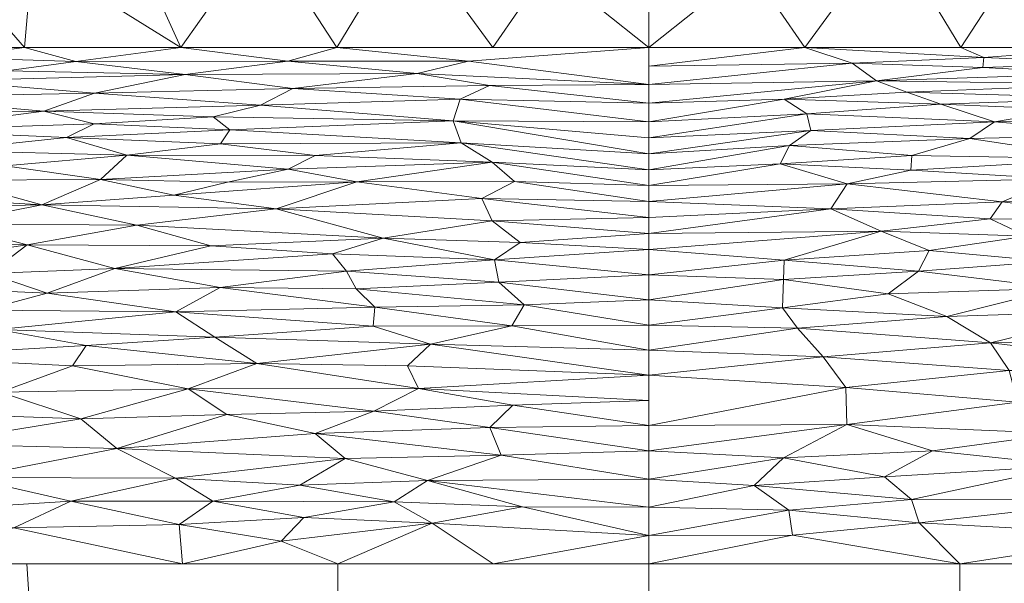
# Model space of a CAD drawing. Header units: millimetres. Extents: x -300 to 300, y 0 to 450.
# Tile 138 of 256: x -30 to 17, y 397 to 423. Entities that reach past the tile are written whole.
import ezdxf

# ---------------------------------------------------------------- set-up
doc = ezdxf.new("R2010")
doc.units = ezdxf.units.MM
doc.layers.add('A-GENM', color=13, linetype='Continuous')

# ---------------------------------------------------------------- blocks, each defined once
blk = doc.blocks.new('MODEL_CCAS0420-1080410R0 - MODEL_CCAS0420-1080410R0-453240-Preview')
at = {"layer": 'A-GENM', "lineweight": 9}
mesh = blk.add_polyface(dxfattribs=at)
corners = [(-296.159, -20, -110), (-295.657, -15.55, -110), (-294.177, -11.323, -110), (-291.793, -7.531, -110), (-288.625, -4.364, -110), (-284.831, -1.981, -110), (-280.602, -0.502, -110), (-276.147, 0, -110), (276.147, 0, -110), (280.596, -0.501, -110), (284.825, -1.978, -110), (288.619, -4.359, -110), (291.788, -7.525, -110), (294.174, -11.316, -110), (295.656, -15.545, -110), (296.159, -20, -110), (296.159, -426.171, -110), (295.658, -430.617, -110), (294.182, -434.842, -110), (291.802, -438.632, -110), (288.638, -441.797, -110), (284.848, -444.179, -110), (280.622, -445.657, -110), (276.171, -446.159, -110), (-276.171, -446.159, -110), (-280.617, -445.658, -110), (-284.842, -444.182, -110), (-288.632, -441.802, -110), (-291.797, -438.638, -110), (-294.179, -434.848, -110), (-295.657, -430.622, -110), (-296.159, -426.171, -110)]
mesh.append_faces([[corners[k] for k in face] for face in [(15, 12, 13, 14)]], dxfattribs={"vtx0": -1})
mesh.append_faces([[corners[k] for k in face] for face in [(16, 8, 15)]], dxfattribs={"vtx0": -1, "vtx1": -1})
mesh.append_faces([[corners[k] for k in face] for face in [(24, 31, 7, 8)]], dxfattribs={"vtx0": -1, "vtx1": -1, "vtx3": -1})
mesh.append_faces([[corners[k] for k in face] for face in [(31, 24, 25, 30), (18, 21, 22, 17), (17, 22, 23, 16)]], dxfattribs={"vtx0": -1, "vtx2": -1})
mesh.append_faces([[corners[k] for k in face] for face in [(0, 3, 4, 5), (0, 5, 6, 7)]], dxfattribs={"vtx0": -1, "vtx3": -1})
mesh.append_faces([[corners[k] for k in face] for face in [(28, 29, 27)]], dxfattribs={"vtx1": -1})
mesh.append_faces([[corners[k] for k in face] for face in [(25, 26, 30), (11, 12, 15, 10), (9, 10, 15, 8), (31, 0, 7)]], dxfattribs={"vtx1": -1, "vtx2": -1})
mesh.append_faces([[corners[k] for k in face] for face in [(23, 24, 8, 16)]], dxfattribs={"vtx1": -1, "vtx2": -1, "vtx3": -1})
mesh.append_faces([[corners[k] for k in face] for face in [(26, 27, 29, 30)]], dxfattribs={"vtx1": -1, "vtx3": -1})
mesh.append_faces([[corners[k] for k in face] for face in [(19, 20, 21, 18)]], dxfattribs={"vtx2": -1})
mesh.append_faces([[corners[k] for k in face] for face in [(0, 1, 2, 3)]], dxfattribs={"vtx3": -1})
mesh = blk.add_polyface(dxfattribs=at)
corners = [(-279.918, -2), (-292.651, -7.27), (-297.929, -20), (-297.929, -224.97), (-297.929, -429.94), (-292.661, -442.661), (-279.94, -447.929), (0, -447.929), (279.94, -447.929), (292.661, -442.661), (297.929, -429.94), (297.929, -224.97), (297.929, -20), (292.651, -7.27), (279.918, -2), (0, -2), (0, -3.5), (13.257, -3.5), (26.515, -3.5), (39.772, -3.5), (53.029, -3.5), (66.287, -3.5), (79.544, -3.5), (92.801, -3.5), (106.059, -3.5), (119.316, -3.5), (132.573, -3.5), (145.831, -3.5), (159.088, -3.5), (172.345, -3.5), (185.603, -3.5), (198.86, -3.5), (212.117, -3.5), (225.375, -3.5), (238.632, -3.5), (251.889, -3.5), (265.147, -3.5), (278.404, -3.5), (291.028, -7.487), (296.497, -19.511), (296.5, -32.769), (296.5, -46.026), (296.5, -59.283), (296.5, -72.541), (296.5, -85.798), (296.5, -99.055), (296.5, -112.313), (296.5, -125.57), (296.5, -138.827), (296.5, -152.085), (296.5, -165.342), (296.5, -178.599), (296.5, -191.857), (296.5, -205.114), (296.5, -218.371), (296.5, -231.629), (296.5, -244.886), (296.5, -258.143), (296.499, -271.401), (296.499, -284.658), (296.499, -297.915), (296.499, -311.173), (296.499, -324.43), (296.499, -337.687), (296.5, -350.945), (296.5, -364.202), (296.5, -377.459), (296.5, -390.717), (296.5, -403.974), (296.5, -417.231), (296.497, -430.489), (291.028, -442.513), (278.404, -446.5), (265.147, -446.5), (251.889, -446.5), (238.632, -446.5), (225.375, -446.5), (212.117, -446.5), (198.86, -446.5), (185.603, -446.5), (172.345, -446.5), (159.088, -446.5), (145.831, -446.5), (132.573, -446.5), (119.316, -446.5), (106.059, -446.5), (92.801, -446.5), (79.544, -446.5), (66.287, -446.5), (53.029, -446.5), (39.772, -446.5), (26.515, -446.5), (13.257, -446.5), (0, -446.5), (-12.926, -446.5), (-25.852, -446.5), (-38.777, -446.5), (-51.703, -446.5), (-64.629, -446.5), (-77.555, -446.5), (-90.48, -446.5), (-103.406, -446.5), (-116.332, -446.5), (-129.258, -446.5), (-142.183, -446.5), (-155.109, -446.5), (-168.035, -446.5), (-180.961, -446.5), (-193.887, -446.5), (-206.812, -446.5), (-219.738, -446.5), (-232.664, -446.5), (-245.59, -446.5), (-258.515, -446.5), (-271.441, -446.5), (-284.356, -445.968), (-294.544, -438.124), (-296.5, -425.35), (-296.5, -412.424), (-296.5, -399.498), (-296.5, -386.572), (-296.5, -373.646), (-296.5, -360.721), (-296.5, -347.795), (-296.499, -334.869), (-296.499, -321.943), (-296.499, -309.018), (-296.499, -296.092), (-296.499, -283.166), (-296.499, -270.24), (-296.5, -257.315), (-296.5, -244.389), (-296.5, -231.463), (-296.5, -218.537), (-296.5, -205.611), (-296.5, -192.686), (-296.5, -179.76), (-296.5, -166.834), (-296.5, -153.908), (-296.5, -140.983), (-296.5, -128.057), (-296.5, -115.131), (-296.5, -102.205), (-296.5, -89.28), (-296.5, -76.354), (-296.5, -63.428), (-296.5, -50.502), (-296.5, -37.576), (-296.5, -24.651), (-294.544, -11.876), (-284.356, -4.032), (-271.441, -3.5), (-258.515, -3.5), (-245.59, -3.5), (-232.664, -3.5), (-219.738, -3.5), (-206.812, -3.5), (-193.887, -3.5), (-180.961, -3.5), (-168.035, -3.5), (-155.109, -3.5), (-142.183, -3.5), (-129.258, -3.5), (-116.332, -3.5), (-103.406, -3.5), (-90.48, -3.5), (-77.555, -3.5), (-64.629, -3.5), (-51.703, -3.5), (-38.777, -3.5), (-25.852, -3.5), (-12.926, -3.5), (-294.538, -438.129), (-294.547, -438.108)]
mesh.append_faces([[corners[k] for k in face] for face in [(116, 172, 173)]])
mesh.append_faces([[corners[k] for k in face] for face in [(118, 4, 117), (6, 115, 5), (115, 6, 114), (7, 104, 6), (1, 150, 0), (151, 0, 150)]], dxfattribs={"vtx0": -1, "vtx1": -1})
mesh.append_faces([[corners[k] for k in face] for face in [(4, 124, 125), (7, 99, 100), (2, 148, 149), (149, 1, 2), (2, 141, 142), (0, 151, 152), (0, 160, 161, 15), (15, 165, 166), (15, 170, 171), (8, 81, 82, 7), (8, 72, 73), (11, 61, 62, 10), (12, 46, 47, 11), (38, 13, 14, 37), (13, 38, 39, 12)]], dxfattribs={"vtx0": -1, "vtx2": -1})
mesh.append_faces([[corners[k] for k in face] for face in [(4, 118, 119, 120), (4, 120, 121, 122), (3, 128, 129, 130), (3, 130, 131, 132), (3, 138, 139, 140), (0, 154, 155, 156), (0, 156, 157, 158), (15, 161, 162, 163), (15, 163, 164, 165), (8, 73, 74, 75), (7, 86, 87, 88), (7, 83, 84, 85), (10, 68, 69, 70), (11, 55, 56, 57), (14, 28, 29, 30), (14, 32, 33, 34), (15, 19, 20, 21), (12, 44, 45, 46), (11, 49, 50, 51), (11, 47, 48, 49), (12, 39, 40, 41)]], dxfattribs={"vtx0": -1, "vtx3": -1})
mesh.append_faces([[corners[k] for k in face] for face in [(123, 124, 4, 122), (127, 128, 3, 126), (113, 114, 6, 112), (111, 112, 6, 110), (109, 110, 6, 108), (107, 108, 6, 106), (96, 97, 7, 95), (105, 106, 6, 104), (103, 104, 7, 102), (101, 102, 7, 100), (98, 99, 7, 97), (94, 95, 7, 93), (135, 136, 3, 134), (137, 138, 3, 136), (133, 134, 3, 132), (145, 146, 2, 144), (147, 148, 2, 146), (143, 144, 2, 142), (149, 150, 1), (153, 154, 0, 152), (159, 160, 0, 158), (169, 170, 15, 168), (167, 168, 15, 166), (78, 79, 8, 77), (80, 81, 8, 79), (76, 77, 8, 75), (91, 92, 7, 90), (89, 90, 7, 88), (85, 86, 7), (82, 83, 7), (67, 68, 10, 66), (65, 66, 10, 64), (60, 61, 11, 59), (58, 59, 11, 57), (63, 64, 10, 62), (54, 55, 11, 53), (26, 27, 15, 25), (31, 32, 14, 30), (16, 17, 15, 171), (18, 19, 15, 17), (24, 25, 15, 23), (22, 23, 15, 21), (34, 35, 14), (52, 53, 11, 51), (36, 37, 14, 35), (42, 43, 12, 41), (43, 44, 12), (92, 93, 7)]], dxfattribs={"vtx1": -1, "vtx2": -1})
mesh.append_faces([[corners[k] for k in face] for face in [(3, 4, 125, 126), (2, 3, 140, 141), (71, 72, 8, 9), (70, 71, 9, 10), (27, 28, 14, 15)]], dxfattribs={"vtx1": -1, "vtx3": -1})
mesh.append_faces([[corners[k] for k in face] for face in [(4, 173, 117), (115, 172, 5)]], dxfattribs={"vtx2": -1})
mesh = blk.add_polyface(dxfattribs=at)
corners = [(0, -173.422, -75), (-14.655, -173.422, -75), (-29.311, -173.422, -75), (-43.966, -173.422, -75), (-58.622, -173.422, -75), (-73.277, -173.422, -75), (-87.933, -173.422, -75), (-102.588, -173.422, -75), (-117.244, -173.422, -75), (-131.899, -173.422, -75), (-146.554, -173.422, -75), (-161.21, -173.422, -75), (-175.865, -173.422, -75), (-190.521, -173.422, -75), (-205.176, -173.422, -75), (-219.832, -173.422, -75), (-234.463, -174.243, -75), (-245.907, -183.272, -75), (-248.8, -197.627, -75), (-248.796, -212.283, -75), (-248.796, -226.938, -75), (-248.797, -241.594, -75), (-248.799, -256.249, -75), (-248.8, -270.905, -75), (-248.8, -285.56, -75), (-248.8, -300.216, -75), (-248.8, -314.871, -75), (-248.8, -329.526, -75), (-248.8, -344.182, -75), (-248.8, -358.837, -75), (-248.755, -373.489, -75), (-245.906, -387.765, -75), (-234.452, -396.706, -75), (-219.832, -397.692, -75), (-205.176, -397.692, -75), (-190.521, -397.692, -75), (-175.865, -397.692, -75), (-161.21, -397.692, -75), (-146.554, -397.692, -75), (-131.899, -397.692, -75), (-117.244, -397.692, -75), (-102.588, -397.692, -75), (-87.933, -397.692, -75), (-73.277, -397.692, -75), (-58.622, -397.692, -75), (-43.966, -397.692, -75), (-29.311, -397.692, -75), (-14.655, -397.692, -75), (0, -397.692, -75), (14.655, -397.692, -75), (29.311, -397.692, -75), (43.966, -397.692, -75), (58.622, -397.692, -75), (73.277, -397.692, -75), (87.933, -397.692, -75), (102.588, -397.692, -75), (117.244, -397.692, -75), (131.899, -397.692, -75), (146.554, -397.692, -75), (161.21, -397.692, -75), (175.865, -397.692, -75), (190.521, -397.692, -75), (205.176, -397.692, -75), (219.832, -397.692, -75), (234.452, -396.706, -75), (245.906, -387.765, -75), (248.755, -373.489, -75), (248.8, -358.837, -75), (248.8, -344.182, -75), (248.8, -329.526, -75), (248.8, -314.871, -75), (248.8, -300.216, -75), (248.8, -285.56, -75), (248.8, -270.905, -75), (248.799, -256.249, -75), (248.797, -241.594, -75), (248.796, -226.938, -75), (248.796, -212.283, -75), (248.8, -197.627, -75), (245.907, -183.272, -75), (234.463, -174.243, -75), (219.832, -173.422, -75), (205.176, -173.422, -75), (190.521, -173.422, -75), (175.865, -173.422, -75), (161.21, -173.422, -75), (146.554, -173.422, -75), (131.899, -173.422, -75), (117.244, -173.422, -75), (102.588, -173.422, -75), (87.933, -173.422, -75), (73.277, -173.422, -75), (58.622, -173.422, -75), (43.966, -173.422, -75), (29.311, -173.422, -75), (14.655, -173.422, -75)]
mesh.append_faces([[corners[k] for k in face] for face in [(21, 13, 20)]], dxfattribs={"vtx0": -1, "vtx1": -1})
mesh.append_faces([[corners[k] for k in face] for face in [(57, 72, 87, 56)]], dxfattribs={"vtx0": -1, "vtx1": -1, "vtx2": -1})
mesh.append_faces([[corners[k] for k in face] for face in [(19, 14, 15, 18), (40, 8, 9, 39), (41, 7, 8, 40), (20, 13, 14, 19), (45, 2, 3, 44), (55, 88, 89, 54), (56, 87, 88, 55), (54, 89, 90, 53), (53, 90, 91, 52), (49, 95, 0, 48), (2, 45, 46), (7, 41, 42), (58, 71, 72, 57), (63, 66, 67), (95, 49, 50), (71, 58, 59)]], dxfattribs={"vtx0": -1, "vtx2": -1})
mesh.append_faces([[corners[k] for k in face] for face in [(4, 5, 44, 3), (92, 93, 52, 91)]], dxfattribs={"vtx1": -1, "vtx2": -1})
mesh.append_faces([[corners[k] for k in face] for face in [(9, 10, 24, 39)]], dxfattribs={"vtx1": -1, "vtx2": -1, "vtx3": -1})
mesh.append_faces([[corners[k] for k in face] for face in [(12, 13, 21, 22), (11, 12, 22, 23), (10, 11, 23, 24), (6, 7, 42, 43), (5, 6, 43, 44), (1, 2, 46, 47), (0, 1, 47, 48), (72, 73, 86, 87), (82, 83, 76, 77), (81, 82, 77, 78), (84, 85, 74, 75), (83, 84, 75, 76), (85, 86, 73, 74), (94, 95, 50, 51), (93, 94, 51, 52), (25, 26, 37, 38), (28, 29, 34, 35), (26, 27, 36, 37), (29, 30, 33, 34), (27, 28, 35, 36), (38, 39, 24, 25), (67, 68, 62, 63), (70, 71, 59, 60), (69, 70, 60, 61), (68, 69, 61, 62)]], dxfattribs={"vtx1": -1, "vtx3": -1})
mesh.append_faces([[corners[k] for k in face] for face in [(16, 17, 18, 15), (64, 65, 66, 63)]], dxfattribs={"vtx2": -1})
mesh.append_faces([[corners[k] for k in face] for face in [(78, 79, 80, 81), (30, 31, 32, 33)]], dxfattribs={"vtx3": -1})
mesh = blk.add_polyface(dxfattribs=at)
corners = [(-14.655, -397.692, -75), (-23.448, -399.036, -74.972), (-12.748, -399.624, -74.934), (-19.404, -403.828, -74.302), (-26.663, -404.855, -74.045), (-17.381, -405.317, -73.897), (-27.997, -403.101, -74.473), (-16.981, -406.799, -73.393), (-26.321, -406.35, -73.571), (-23.223, -407.261, -73.223), (-19.351, -410.683, -71.531), (-22.273, -409.622, -72.131), (-28.236, -410.445, -71.687), (-14.049, -409.357, -72.257), (-11.28, -410.413, -71.679), (-25.357, -411.592, -70.975), (-22.219, -400.693, -74.844), (-21.983, -397.692, -75), (-29.311, -397.692, -75), (-19.888, -402.32, -74.612), (-13.37, -403.012, -74.477), (-11.101, -401.787, -74.694), (-29.151, -399.964, -74.917), (-16.105, -408.111, -72.855), (-7.007, -408.803, -72.527), (-9.291, -406, -73.67), (-9.331, -404.259, -74.187), (-12.377, -400.724, -74.835), (-30.307, -401.56, -74.743), (-8.215, -407.451, -73.129), (-25.468, -408.22, -72.821), (-24.135, -412.752, -70.166), (-17.817, -413.146, -69.858), (-18.882, -411.944, -70.729), (-12.715, -411.49, -71.022), (-13.205, -412.471, -70.354)]
mesh.append_faces([[corners[k] for k in face] for face in [(0, 1, 2), (3, 4, 5), (3, 6, 4), (7, 8, 9), (8, 7, 5), (10, 11, 12), (13, 10, 14), (15, 10, 12), (2, 1, 16), (3, 19, 6), (19, 20, 21), (16, 1, 22), (20, 19, 3), (4, 8, 5), (23, 13, 24), (7, 25, 5), (26, 3, 5), (26, 5, 25), (27, 19, 21), (28, 19, 16), (29, 25, 7), (29, 7, 23), (9, 23, 7), (11, 23, 30), (31, 32, 33), (15, 33, 10), (14, 10, 34), (11, 10, 13), (23, 11, 13), (33, 35, 34), (35, 33, 32), (10, 33, 34), (31, 33, 15), (3, 26, 20), (2, 16, 27), (19, 27, 16), (23, 9, 30)]], dxfattribs={"vtx0": -1, "vtx1": -1, "vtx2": -1})
mesh.append_faces([[corners[k] for k in face] for face in [(1, 0, 17, 18)]], dxfattribs={"vtx0": -1, "vtx3": -1})
mesh = blk.add_polyface(dxfattribs=at)
corners = [(-12.377, -400.724, -74.835), (-4.966, -401.383, -74.75), (-6.601, -400.22, -74.885), (0, -401.688, -73.738), (0, -400.356, -74.159), (-6.774, -399.045, -74.967), (-12.748, -399.624, -74.934), (-6.346, -411.097, -71.266), (-12.715, -411.49, -71.022), (-6.373, -412.003, -70.676), (-9.291, -406, -73.67), (-8.215, -407.451, -73.129), (0, -406.578, -72.193), (-16.105, -408.111, -72.855), (-7.007, -408.803, -72.527), (0, -410.136, -71.069), (0, -408.95, -71.444), (-6.294, -409.756, -72.041), (-13.205, -412.471, -70.354), (-10.953, -413.38, -69.669), (-11.101, -401.787, -74.694), (0, -399.024, -74.579), (0, -404.206, -72.943), (-9.331, -404.259, -74.187), (-6.345, -402.685, -74.537), (0, -405.392, -72.568), (0, -412.508, -70.32), (0, -411.322, -70.695), (0, -407.764, -71.819), (-14.049, -409.357, -72.257), (-11.28, -410.413, -71.679), (-13.37, -403.012, -74.477), (0, -403.02, -73.317), (-14.655, -397.692, -75), (0, -397.692, -75), (-8.526, -397.692, -75)]
mesh.append_faces([[corners[k] for k in face] for face in [(15, 7, 27), (34, 5, 21)]], dxfattribs={"vtx0": -1, "vtx1": -1})
mesh.append_faces([[corners[k] for k in face] for face in [(0, 1, 2), (5, 6, 2), (7, 8, 9), (10, 11, 12), (11, 13, 14), (18, 19, 9), (0, 20, 1), (2, 21, 5), (10, 22, 23), (24, 3, 1), (16, 14, 17), (11, 14, 28), (17, 29, 30), (7, 9, 27), (7, 15, 17), (9, 8, 18), (30, 8, 7), (29, 17, 14), (17, 30, 7), (24, 20, 31), (24, 23, 32), (23, 24, 31), (2, 1, 4), (24, 1, 20), (5, 33, 6), (2, 6, 0)]], dxfattribs={"vtx0": -1, "vtx1": -1, "vtx2": -1})
mesh.append_faces([[corners[k] for k in face] for face in [(9, 26, 27), (2, 4, 21), (11, 28, 12)]], dxfattribs={"vtx0": -1, "vtx2": -1})
mesh.append_faces([[corners[k] for k in face] for face in [(10, 12, 25, 22), (5, 34, 35, 33)]], dxfattribs={"vtx0": -1, "vtx3": -1})
mesh.append_faces([[corners[k] for k in face] for face in [(3, 4, 1), (15, 16, 17), (16, 28, 14), (32, 3, 24), (22, 32, 23)]], dxfattribs={"vtx1": -1, "vtx2": -1})
mesh = blk.add_polyface(dxfattribs=at)
corners = [(7.499, -404.122, -74.221), (12.961, -404.889, -74.019), (15.724, -403.832, -74.297), (10.218, -399.612, -74.935), (0, -399.024, -74.579), (5.957, -400.374, -74.87), (10.431, -401.612, -74.72), (6.954, -402.816, -74.512), (14.315, -402.655, -74.547), (7.07, -410.977, -71.341), (13.792, -410.65, -71.543), (5.872, -409.901, -71.963), (6.459, -408.907, -72.476), (12.989, -408.89, -72.49), (10.291, -408.045, -72.878), (14.249, -411.491, -71.023), (11.994, -400.616, -74.847), (0, -401.688, -73.738), (0, -403.02, -73.317), (0, -405.392, -72.568), (10.859, -405.962, -73.684), (6.405, -405.168, -73.933), (0, -406.578, -72.193), (11.375, -407.021, -73.303), (0, -407.764, -71.819), (0, -408.95, -71.444), (0, -404.206, -72.943), (0, -400.356, -74.159), (0, -410.136, -71.069), (12.917, -409.793, -72.026), (0, -411.322, -70.695), (7.328, -397.692, -75), (0, -397.692, -75), (14.655, -397.692, -75)]
mesh.append_faces([[corners[k] for k in face] for face in [(4, 31, 32)]], dxfattribs={"vtx0": -1})
mesh.append_faces([[corners[k] for k in face] for face in [(19, 21, 26), (22, 20, 19), (28, 11, 25)]], dxfattribs={"vtx0": -1, "vtx1": -1})
mesh.append_faces([[corners[k] for k in face] for face in [(0, 1, 2), (3, 4, 5), (6, 7, 8), (9, 10, 11), (12, 13, 14), (9, 15, 10), (6, 16, 5), (0, 7, 18), (19, 20, 21), (22, 14, 23), (25, 11, 12), (1, 21, 20), (2, 8, 7), (2, 7, 0), (17, 7, 6), (21, 1, 0), (0, 26, 21), (5, 16, 3), (11, 28, 9), (29, 13, 12), (29, 12, 11), (24, 12, 14), (6, 5, 27), (31, 4, 3), (22, 23, 20), (10, 29, 11)]], dxfattribs={"vtx0": -1, "vtx1": -1, "vtx2": -1})
mesh.append_faces([[corners[k] for k in face] for face in [(7, 17, 18), (12, 24, 25), (6, 27, 17), (9, 28, 30), (3, 33, 31)]], dxfattribs={"vtx0": -1, "vtx2": -1})
mesh.append_faces([[corners[k] for k in face] for face in [(18, 26, 0), (22, 24, 14), (4, 27, 5)]], dxfattribs={"vtx1": -1, "vtx2": -1})
mesh = blk.add_polyface(dxfattribs=at)
corners = [(20.552, -400.642, -74.848), (16.252, -399.87, -74.917), (11.994, -400.616, -74.847), (22.126, -399.539, -74.943), (21.983, -397.692, -75), (17.326, -398.75, -74.982), (22.305, -401.729, -74.71), (27.242, -400.644, -74.853), (18.47, -407.134, -73.266), (20.452, -408.373, -72.743), (26.514, -407.983, -72.928), (22.289, -409.57, -72.158), (12.917, -409.793, -72.026), (20.209, -410.716, -71.512), (10.218, -399.612, -74.935), (14.655, -397.692, -75), (10.291, -408.045, -72.878), (15.724, -403.832, -74.297), (19.891, -404.726, -74.072), (25.071, -403.125, -74.465), (12.961, -404.889, -74.019), (14.315, -402.655, -74.547), (27.167, -407.018, -73.326), (21.715, -405.934, -73.706), (10.859, -405.962, -73.684), (26.774, -404.53, -74.135), (11.375, -407.021, -73.303), (14.249, -411.491, -71.023), (25.165, -411.621, -70.955), (16.445, -401.401, -74.753), (28.358, -410.445, -71.688), (13.792, -410.65, -71.543), (12.989, -408.89, -72.49), (10.431, -401.612, -74.72)]
mesh.append_faces([[corners[k] for k in face] for face in [(0, 1, 2), (3, 4, 5), (0, 6, 7), (8, 9, 10), (11, 12, 13), (5, 14, 1), (5, 15, 14), (9, 8, 16), (17, 18, 19), (18, 17, 20), (7, 3, 0), (19, 6, 21), (8, 22, 23), (23, 24, 8), (19, 18, 25), (26, 16, 8), (13, 27, 28), (19, 21, 17), (29, 21, 6), (23, 20, 24), (20, 23, 18), (23, 25, 18), (11, 13, 30), (31, 27, 13), (11, 9, 32), (11, 32, 12), (9, 16, 32), (1, 0, 3), (29, 6, 0), (5, 1, 3), (2, 1, 14), (2, 33, 29), (2, 29, 0), (21, 29, 33), (8, 10, 22), (8, 24, 26), (13, 12, 31)]], dxfattribs={"vtx0": -1, "vtx1": -1, "vtx2": -1})
mesh.append_faces([[corners[k] for k in face] for face in [(4, 15, 5)]], dxfattribs={"vtx1": -1, "vtx2": -1})
mesh = blk.add_polyface(dxfattribs=at)
corners = [(30.547, -405.782, -73.771), (37.729, -405.991, -73.719), (37.073, -404.88, -74.058), (35.777, -407.447, -73.175), (30.68, -408.741, -72.591), (41.163, -408.666, -72.655), (27.242, -400.644, -74.853), (29.923, -399.386, -74.956), (22.126, -399.539, -74.943), (25.071, -403.125, -74.465), (32.145, -401.763, -74.715), (22.305, -401.729, -74.71), (26.774, -404.53, -74.135), (21.715, -405.934, -73.706), (27.167, -407.018, -73.326), (33.957, -403.351, -74.431), (26.514, -407.983, -72.928), (22.289, -409.57, -72.158), (20.452, -408.373, -72.743), (31.347, -409.654, -72.133), (28.358, -410.445, -71.688), (34.667, -410.731, -71.535), (37.653, -409.952, -71.99), (37.243, -411.538, -71.04), (31.09, -411.386, -71.121), (39.237, -412.79, -70.174), (29.297, -412.728, -70.194), (41.507, -402.308, -74.644), (25.165, -411.621, -70.955), (20.638, -412.684, -70.209), (20.209, -410.716, -71.512), (36.941, -400.025, -74.918), (40.468, -398.868, -74.986), (36.639, -397.692, -75), (29.311, -397.692, -75), (21.983, -397.692, -75)]
mesh.append_faces([[corners[k] for k in face] for face in [(0, 1, 2), (3, 4, 5), (6, 7, 8), (9, 10, 11), (12, 13, 0), (2, 12, 0), (3, 0, 14), (11, 10, 6), (2, 15, 12), (14, 16, 3), (17, 4, 18), (19, 20, 21), (4, 22, 5), (19, 21, 22), (23, 21, 24), (25, 23, 26), (10, 15, 27), (9, 12, 15), (10, 9, 15), (14, 0, 13), (4, 16, 18), (28, 29, 26), (24, 26, 23), (28, 20, 30), (17, 20, 19), (10, 31, 6), (7, 6, 31), (32, 7, 31), (7, 32, 33), (0, 3, 1), (8, 7, 35), (22, 4, 19), (17, 19, 4), (24, 20, 28), (20, 24, 21), (26, 24, 28), (3, 16, 4)]], dxfattribs={"vtx0": -1, "vtx1": -1, "vtx2": -1})
mesh.append_faces([[corners[k] for k in face] for face in [(7, 33, 34, 35)]], dxfattribs={"vtx0": -1, "vtx3": -1})
mesh = blk.add_polyface(dxfattribs=at)
corners = [(0, -419.412, -61.41), (7.508, -420.246, -61.629), (8.898, -419.597, -62.704), (18.293, -419.312, -63.151), (9.227, -418.586, -64.201), (17.569, -414.421, -68.81), (7.376, -413.865, -69.275), (7.871, -414.914, -68.358), (0, -418.536, -62.541), (7.267, -412.031, -70.657), (6.068, -412.843, -70.076), (12.522, -413.045, -69.929), (15.717, -416.951, -66.267), (7.383, -416.637, -66.615), (8.847, -417.534, -65.571), (16.779, -420.108, -61.869), (0, -420.288, -60.279), (10.91, -420.814, -60.602), (0, -417.029, -64.486), (0, -417.782, -63.513), (8.504, -421.395, -59.449), (0, -421.164, -59.148), (0, -422.04, -58.018), (9.594, -422.04, -58.018), (14.708, -422.04, -58.018), (7.07, -410.977, -71.341), (14.249, -411.491, -71.023), (6.332, -415.712, -67.59), (13.757, -415.695, -67.612), (0, -411.322, -70.695), (0, -412.508, -70.32), (14.903, -412.306, -70.473), (0, -413.262, -69.348), (0, -414.015, -68.375), (0, -414.768, -67.403), (0, -415.522, -66.43), (0, -416.275, -65.458)]
mesh.append_faces([[corners[k] for k in face] for face in [(16, 1, 0)]], dxfattribs={"vtx0": -1, "vtx1": -1})
mesh.append_faces([[corners[k] for k in face] for face in [(0, 1, 2), (2, 3, 4), (5, 6, 7), (8, 2, 4), (9, 10, 11), (12, 13, 14), (2, 1, 15), (16, 17, 1), (16, 20, 17), (25, 9, 26), (6, 11, 10), (27, 28, 7), (29, 9, 25), (10, 9, 30), (31, 9, 11), (28, 27, 13), (32, 6, 10), (7, 6, 33), (34, 27, 7), (27, 35, 13), (36, 14, 13), (15, 1, 17), (18, 4, 14), (9, 31, 26)]], dxfattribs={"vtx0": -1, "vtx1": -1, "vtx2": -1})
mesh.append_faces([[corners[k] for k in face] for face in [(4, 18, 19), (2, 8, 0), (9, 29, 30), (6, 32, 33), (10, 30, 32), (7, 33, 34), (14, 36, 18), (13, 35, 36)]], dxfattribs={"vtx0": -1, "vtx2": -1})
mesh.append_faces([[corners[k] for k in face] for face in [(20, 16, 21, 22)]], dxfattribs={"vtx0": -1, "vtx3": -1})
mesh.append_faces([[corners[k] for k in face] for face in [(23, 24, 20, 22), (34, 35, 27), (19, 8, 4)]], dxfattribs={"vtx1": -1, "vtx2": -1})
mesh = blk.add_polyface(dxfattribs=at)
corners = [(26.119, -419.88, -62.257), (16.779, -420.108, -61.869), (21.848, -420.761, -60.706), (10.91, -420.814, -60.602), (25.844, -415.813, -67.509), (16.992, -416.296, -66.993), (24.597, -416.957, -66.271), (27, -421.378, -59.488), (17.012, -421.392, -59.457), (15.717, -416.951, -66.267), (20.193, -417.487, -65.638), (7.383, -416.637, -66.615), (22.385, -415.077, -68.222), (19.851, -415.681, -67.633), (14.249, -411.491, -71.023), (14.903, -412.306, -70.473), (25.165, -411.621, -70.955), (17.569, -414.421, -68.81), (28.601, -414.62, -68.653), (24.129, -413.654, -69.468), (12.522, -413.045, -69.929), (27.445, -417.791, -65.27), (18.293, -419.312, -63.151), (8.898, -419.597, -62.704), (8.504, -421.395, -59.449), (14.708, -422.04, -58.018), (20.535, -418.761, -63.963), (9.227, -418.586, -64.201), (19.752, -418.153, -64.794), (8.847, -417.534, -65.571), (22.062, -422.04, -58.018), (20.638, -412.684, -70.209), (26.146, -418.438, -64.418), (28.514, -419.038, -63.57), (7.376, -413.865, -69.275), (7.871, -414.914, -68.358), (13.757, -415.695, -67.612)]
mesh.append_faces([[corners[k] for k in face] for face in [(0, 1, 2), (3, 2, 1), (4, 5, 6), (7, 2, 8), (6, 9, 10), (5, 11, 9), (12, 13, 4), (14, 15, 16), (17, 18, 19), (19, 20, 17), (10, 21, 6), (1, 0, 22), (23, 1, 22), (8, 24, 25), (8, 2, 3), (22, 26, 27), (28, 10, 29), (8, 3, 24), (7, 8, 30), (5, 4, 13), (12, 18, 17), (19, 31, 20), (15, 20, 31), (26, 32, 28), (27, 26, 28), (33, 26, 22), (17, 20, 34), (17, 35, 36), (28, 29, 27), (29, 10, 9), (21, 10, 28), (36, 12, 17), (12, 36, 13), (5, 13, 36), (11, 5, 36), (6, 5, 9), (16, 15, 31)]], dxfattribs={"vtx0": -1, "vtx1": -1, "vtx2": -1})
mesh.append_faces([[corners[k] for k in face] for face in [(8, 25, 30)]], dxfattribs={"vtx0": -1, "vtx2": -1})
mesh = blk.add_polyface(dxfattribs=at)
corners = [(0, -420.288, -60.279), (-9.579, -421.29, -59.665), (0, -421.164, -59.148), (-6.377, -419.606, -62.689), (-7.45, -418.906, -63.747), (-13.757, -419.367, -63.064), (-7.354, -422.04, -58.018), (0, -422.04, -58.018), (-14.708, -422.04, -58.018), (-15.782, -421.566, -59.088), (-10.728, -420.466, -61.242), (0, -419.412, -61.41), (0, -418.536, -62.541), (-16.283, -418.536, -64.274), (-8.571, -414.426, -68.798), (0, -414.769, -67.403), (0, -414.015, -68.375), (-6.622, -417.411, -65.72), (0, -416.275, -65.458), (-6.183, -416.543, -66.718), (-12.394, -416.951, -66.265), (-12.345, -416.251, -67.037), (-9.347, -415.6, -67.703), (-16.085, -413.955, -69.207), (-10.953, -413.38, -69.669), (0, -412.508, -70.32), (-6.373, -412.003, -70.676), (0, -413.262, -69.348), (-16.652, -414.765, -68.502), (-12.153, -419.928, -62.17), (-7.634, -418.119, -64.83), (0, -417.782, -63.513), (0, -417.029, -64.486), (-15.132, -417.749, -65.309), (0, -415.522, -66.43), (-15.736, -421.095, -60.059)]
mesh.append_faces([[corners[k] for k in face] for face in [(2, 6, 7)]], dxfattribs={"vtx0": -1})
mesh.append_faces([[corners[k] for k in face] for face in [(0, 1, 2), (27, 14, 16)]], dxfattribs={"vtx0": -1, "vtx1": -1})
mesh.append_faces([[corners[k] for k in face] for face in [(3, 4, 5), (1, 0, 10), (3, 10, 11), (4, 13, 5), (17, 18, 19), (20, 19, 21), (22, 15, 14), (23, 14, 24), (25, 26, 24), (14, 27, 24), (14, 28, 22), (22, 21, 19), (4, 3, 12), (29, 3, 5), (31, 30, 4), (17, 30, 32), (13, 4, 30), (10, 3, 29), (17, 33, 30), (33, 17, 20), (22, 19, 34), (17, 19, 20), (1, 10, 35), (9, 6, 1), (6, 2, 1)]], dxfattribs={"vtx0": -1, "vtx1": -1, "vtx2": -1})
mesh.append_faces([[corners[k] for k in face] for face in [(3, 11, 12), (14, 15, 16), (10, 0, 11), (30, 31, 32), (4, 12, 31), (17, 32, 18), (22, 34, 15)]], dxfattribs={"vtx0": -1, "vtx2": -1})
mesh.append_faces([[corners[k] for k in face] for face in [(8, 6, 9), (18, 34, 19), (27, 25, 24)]], dxfattribs={"vtx1": -1, "vtx2": -1})
mesh = blk.add_polyface(dxfattribs=at)
corners = [(-21.773, -420.303, -61.536), (-10.728, -420.466, -61.242), (-12.153, -419.928, -62.17), (-15.782, -421.566, -59.088), (-15.736, -421.095, -60.059), (-21.931, -421.292, -59.664), (-21.456, -416.782, -66.466), (-12.394, -416.951, -66.265), (-12.345, -416.251, -67.037), (-21.169, -420.811, -60.612), (-29.416, -422.04, -58.018), (-22.062, -422.04, -58.018), (-16.283, -418.536, -64.274), (-7.634, -418.119, -64.83), (-15.132, -417.749, -65.309), (-13.205, -412.471, -70.354), (-17.817, -413.146, -69.858), (-10.953, -413.38, -69.669), (-23.261, -413.928, -69.24), (-27.487, -414.963, -68.337), (-16.652, -414.765, -68.502), (-16.085, -413.955, -69.207), (-26.378, -419.079, -63.507), (-21.862, -419.647, -62.631), (-19.695, -419.105, -63.463), (-24.135, -412.752, -70.166), (-8.571, -414.426, -68.798), (-19.227, -415.844, -67.468), (-9.347, -415.6, -67.703), (-28.788, -416.217, -67.096), (-23.417, -417.928, -65.09), (-13.757, -419.367, -63.064), (-27.939, -420.811, -60.615), (-28.947, -419.983, -62.089), (-22.704, -418.601, -64.19), (-14.708, -422.04, -58.018), (-9.579, -421.29, -59.665)]
mesh.append_faces([[corners[k] for k in face] for face in [(0, 1, 2), (3, 4, 5), (6, 7, 8), (4, 9, 5), (12, 13, 14), (15, 16, 17), (18, 19, 20), (21, 17, 16), (22, 23, 24), (25, 18, 16), (21, 18, 20), (18, 21, 16), (26, 21, 20), (27, 28, 20), (19, 27, 20), (27, 29, 6), (14, 6, 30), (12, 14, 30), (2, 31, 23), (6, 14, 7), (28, 27, 8), (6, 8, 27), (9, 32, 5), (23, 33, 0), (2, 23, 0), (24, 23, 31), (31, 12, 24), (34, 24, 12), (4, 3, 36), (11, 3, 5), (9, 1, 0), (1, 9, 4), (32, 9, 0), (22, 24, 34), (30, 34, 12)]], dxfattribs={"vtx0": -1, "vtx1": -1, "vtx2": -1})
mesh.append_faces([[corners[k] for k in face] for face in [(5, 10, 11), (3, 11, 35)]], dxfattribs={"vtx0": -1, "vtx2": -1})
mesh = blk.add_polyface(dxfattribs=at)
corners = [(27, -421.378, -59.488), (33.051, -421.561, -59.102), (30.272, -420.939, -60.371), (36.146, -419.696, -62.567), (28.514, -419.038, -63.57), (26.119, -419.88, -62.257), (33.194, -420.465, -61.257), (39.221, -418.992, -63.653), (26.146, -418.438, -64.418), (20.535, -418.761, -63.963), (30.334, -416.463, -66.834), (25.844, -415.813, -67.509), (24.597, -416.957, -66.271), (24.129, -413.654, -69.468), (29.297, -412.728, -70.194), (20.638, -412.684, -70.209), (33.15, -413.723, -69.431), (39.237, -412.79, -70.174), (32.821, -415.776, -67.56), (28.601, -414.62, -68.653), (18.293, -419.312, -63.151), (35.359, -418.135, -64.838), (27.445, -417.791, -65.27), (33.241, -417.18, -66.026), (21.848, -420.761, -60.706), (36.525, -421.18, -59.898), (39.59, -421.622, -58.97), (22.062, -422.04, -58.018), (29.416, -422.04, -58.018), (19.752, -418.153, -64.794), (37.251, -416.605, -66.692), (37.409, -415.134, -68.2), (34.734, -414.485, -68.787), (39.83, -413.607, -69.543), (36.771, -422.04, -58.018), (22.385, -415.077, -68.222)]
mesh.append_faces([[corners[k] for k in face] for face in [(34, 1, 28)]], dxfattribs={"vtx0": -1, "vtx1": -1})
mesh.append_faces([[corners[k] for k in face] for face in [(0, 1, 2), (3, 4, 5), (3, 5, 6), (3, 7, 4), (8, 9, 4), (10, 11, 12), (13, 14, 15), (16, 17, 14), (11, 18, 19), (11, 10, 18), (4, 20, 5), (21, 22, 8), (22, 21, 23), (4, 7, 21), (0, 2, 24), (24, 6, 5), (25, 1, 26), (22, 23, 12), (8, 22, 29), (10, 12, 23), (30, 10, 23), (10, 30, 18), (31, 19, 18), (13, 16, 14), (16, 13, 19), (31, 32, 19), (33, 16, 32), (16, 19, 32), (21, 8, 4), (25, 6, 2), (1, 34, 26), (24, 2, 6), (11, 19, 35), (25, 2, 1), (0, 28, 1)]], dxfattribs={"vtx0": -1, "vtx1": -1, "vtx2": -1})
mesh.append_faces([[corners[k] for k in face] for face in [(27, 28, 0)]], dxfattribs={"vtx1": -1, "vtx2": -1})
mesh = blk.add_polyface(dxfattribs=at)
corners = [(-15.744, -439.086, -17.779), (-18.052, -433.671, -30.56), (-21.57, -440.227, -15.084), (0, -427.395, -45.376), (-4.557, -430.333, -38.443), (0, -433.27, -31.509), (-6.638, -444.5, -4.998), (0, -444.5, -5), (-4.773, -440.306, -14.9), (-7.354, -422.04, -58.018), (-14.708, -422.04, -58.018), (-11.378, -427.543, -45.028), (-18.22, -427.451, -45.242), (-9.736, -440.122, -15.334), (-13.618, -435.205, -26.941), (-19.099, -444.5, -4.995), (-13.275, -444.5, -4.997), (-25.088, -428.737, -42.205), (-4.455, -436.207, -24.575), (0, -439.145, -17.641), (-9.018, -433.544, -30.862), (-4.751, -425.825, -49.082), (0, -422.04, -58.018), (-14.042, -431.108, -36.611), (-22.062, -422.039, -58.018)]
mesh.append_faces([[corners[k] for k in face] for face in [(3, 4, 5), (9, 21, 22), (19, 8, 7)]], dxfattribs={"vtx0": -1, "vtx1": -1})
mesh.append_faces([[corners[k] for k in face] for face in [(0, 1, 2), (12, 11, 10), (0, 13, 14), (1, 0, 14), (1, 12, 17), (18, 13, 8), (16, 13, 0), (18, 20, 13), (18, 5, 4), (3, 21, 4), (23, 14, 20), (23, 11, 12), (4, 11, 20), (9, 11, 21), (4, 21, 11), (8, 19, 18), (20, 18, 4), (8, 13, 6), (0, 2, 15), (1, 14, 23), (20, 14, 13), (1, 23, 12), (11, 23, 20)]], dxfattribs={"vtx0": -1, "vtx1": -1, "vtx2": -1})
mesh.append_faces([[corners[k] for k in face] for face in [(13, 16, 6), (18, 19, 5), (21, 3, 22), (12, 10, 24)]], dxfattribs={"vtx0": -1, "vtx2": -1})
mesh.append_faces([[corners[k] for k in face] for face in [(6, 7, 8), (9, 10, 11), (15, 16, 0)]], dxfattribs={"vtx1": -1, "vtx2": -1})
mesh = blk.add_polyface(dxfattribs=at)
corners = [(15.743, -439.086, -17.778), (21.569, -440.226, -15.085), (18.052, -433.671, -30.56), (4.773, -440.306, -14.9), (0, -444.5, -5), (6.637, -444.5, -4.998), (0, -433.27, -31.509), (4.556, -430.333, -38.443), (0, -427.395, -45.376), (11.378, -427.542, -45.029), (14.708, -422.04, -58.018), (7.354, -422.04, -58.018), (13.617, -435.204, -26.941), (9.735, -440.121, -15.336), (18.22, -427.452, -45.241), (13.274, -444.5, -4.997), (19.099, -444.5, -4.995), (4.455, -436.207, -24.575), (0, -439.145, -17.641), (9.017, -433.543, -30.864), (0, -422.04, -58.018), (4.75, -425.825, -49.083), (14.042, -431.108, -36.612), (22.062, -422.039, -58.017)]
mesh.append_faces([[corners[k] for k in face] for face in [(6, 7, 8), (20, 21, 11), (4, 3, 18)]], dxfattribs={"vtx0": -1, "vtx1": -1})
mesh.append_faces([[corners[k] for k in face] for face in [(0, 1, 2), (12, 13, 0), (10, 9, 14), (12, 0, 2), (3, 13, 17), (0, 13, 15), (13, 19, 17), (7, 6, 17), (7, 21, 8), (19, 12, 22), (14, 9, 22), (19, 9, 7), (21, 9, 11), (9, 21, 7), (17, 18, 3), (7, 17, 19), (5, 13, 3), (16, 1, 0), (22, 12, 2), (13, 12, 19), (14, 22, 2), (19, 22, 9)]], dxfattribs={"vtx0": -1, "vtx1": -1, "vtx2": -1})
mesh.append_faces([[corners[k] for k in face] for face in [(3, 4, 5), (9, 10, 11), (0, 15, 16)]], dxfattribs={"vtx0": -1, "vtx2": -1})
mesh.append_faces([[corners[k] for k in face] for face in [(5, 15, 13), (6, 18, 17), (20, 8, 21), (23, 10, 14)]], dxfattribs={"vtx1": -1, "vtx2": -1})
mesh = blk.add_polyface(dxfattribs=at)
corners = [(33.767, -439.823, -16.033), (32.998, -434.63, -28.292), (25.64, -437.077, -22.517), (34.12, -427.46, -45.217), (38.22, -432.159, -34.124), (41.44, -428.05, -43.824), (39.083, -437.72, -20.996), (44.281, -435.03, -27.345), (29.04, -426.392, -47.74), (29.858, -430.788, -37.363), (37.386, -444.5, -4.99), (44.125, -422.038, -58.017), (36.771, -422.038, -58.017), (29.416, -422.039, -58.017), (25.089, -428.738, -42.203), (22.062, -422.039, -58.017), (18.22, -427.452, -45.241), (18.052, -433.671, -30.56), (25.985, -432.939, -32.285), (45.689, -440.097, -15.383), (43.617, -444.5, -4.989), (31.155, -444.5, -4.992), (24.924, -444.5, -4.994), (19.099, -444.5, -4.995), (21.569, -440.226, -15.085)]
mesh.append_faces([[corners[k] for k in face] for face in [(21, 2, 22), (15, 8, 13)]], dxfattribs={"vtx0": -1, "vtx1": -1})
mesh.append_faces([[corners[k] for k in face] for face in [(0, 1, 2), (3, 4, 5), (6, 7, 4), (8, 9, 3), (0, 10, 6), (5, 12, 3), (8, 3, 13), (5, 4, 7), (14, 15, 16), (17, 2, 18), (19, 6, 20), (9, 4, 3), (6, 4, 1), (0, 6, 1), (18, 1, 9), (2, 21, 0), (6, 19, 7), (2, 24, 22), (14, 16, 17), (14, 8, 15), (9, 8, 14), (18, 9, 14), (9, 1, 4), (17, 18, 14), (1, 18, 2), (17, 24, 2)]], dxfattribs={"vtx0": -1, "vtx1": -1, "vtx2": -1})
mesh.append_faces([[corners[k] for k in face] for face in [(5, 11, 12), (3, 12, 13), (6, 10, 20)]], dxfattribs={"vtx0": -1, "vtx2": -1})
mesh.append_faces([[corners[k] for k in face] for face in [(21, 10, 0), (23, 22, 24)]], dxfattribs={"vtx1": -1, "vtx2": -1})

msp = doc.modelspace()

# ---------------------------------------------------------------- block references
at = {"layer": 'A-GENM', "lineweight": 9, "rotation": 180}
msp.add_blockref('MODEL_CCAS0420-1080410R0 - MODEL_CCAS0420-1080410R0-453240-Preview', (0, 0, 850), dxfattribs=at)

doc.saveas('drawing.dxf')
